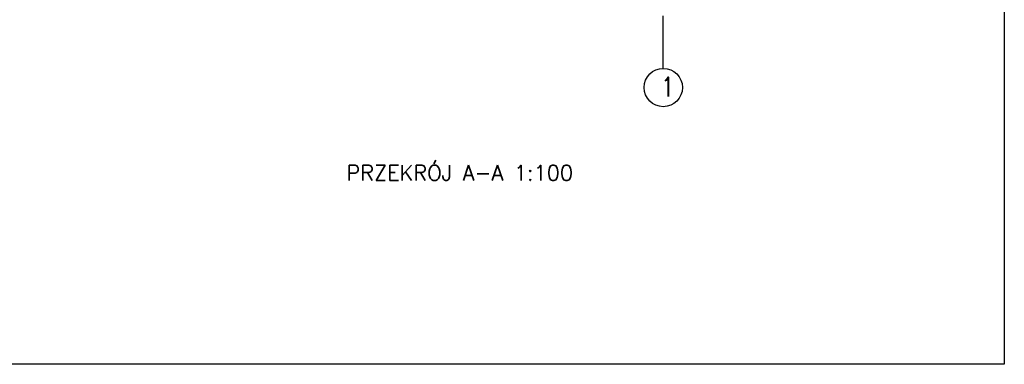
# Model space of a CAD drawing. Extents: x 153948 to 285449, y -89387 to -60195.
# Tile 97 of 100: x 282433 to 285004, y -78501 to -77602. Entities that reach past the tile are written whole.
import ezdxf

# ---------------------------------------------------------------- set-up
doc = ezdxf.new("R2010")
doc.units = 0
doc.header["$LTSCALE"] = 100
doc.header["$MEASUREMENT"] = 0
for name, color, linetype in [('A-BUD-OP', 3, 'CONTINUOUS'), ('R-RAM', 1, 'CONTINUOUS'), ('TEXT1', 2, 'CONTINUOUS')]:
    doc.layers.add(name, color=color, linetype=linetype)
doc.styles.add('ROMANS', font='romans')
doc.styles.add('TXT3', font='SIMPLEX.SHX', dxfattribs={"width": 0.75, "height": 40})

msp = doc.modelspace()

# ---------------------------------------------------------------- linework, layer by layer
at = {"layer": 'R-RAM'}
msp.add_lwpolyline([(280641.35, -74141.47), (285003.92, -74141.47), (285003.92, -78501.16), (280641.35, -78501.16)], close=True, dxfattribs=at)
at = {"layer": 'TEXT1'}
msp.add_line((284113.33, -77728.85), (284113.33, -77591.48), dxfattribs=at)
msp.add_circle((284113.33, -77778.85), 50, dxfattribs=at)

# ---------------------------------------------------------------- texts
at = {"layer": 'A-BUD-OP', "color": 6, "style": 'ROMANS'}
msp.add_text('PRZEKRÓJ A-A 1:100', height=40, dxfattribs=at).set_placement((283286.16, -78021.63))
at = {"layer": 'TEXT1', "style": 'TXT3', "width": 0.75}
msp.add_text('1', height=50, dxfattribs=at).set_placement((284108.3, -77802.17))

doc.saveas('drawing.dxf')
